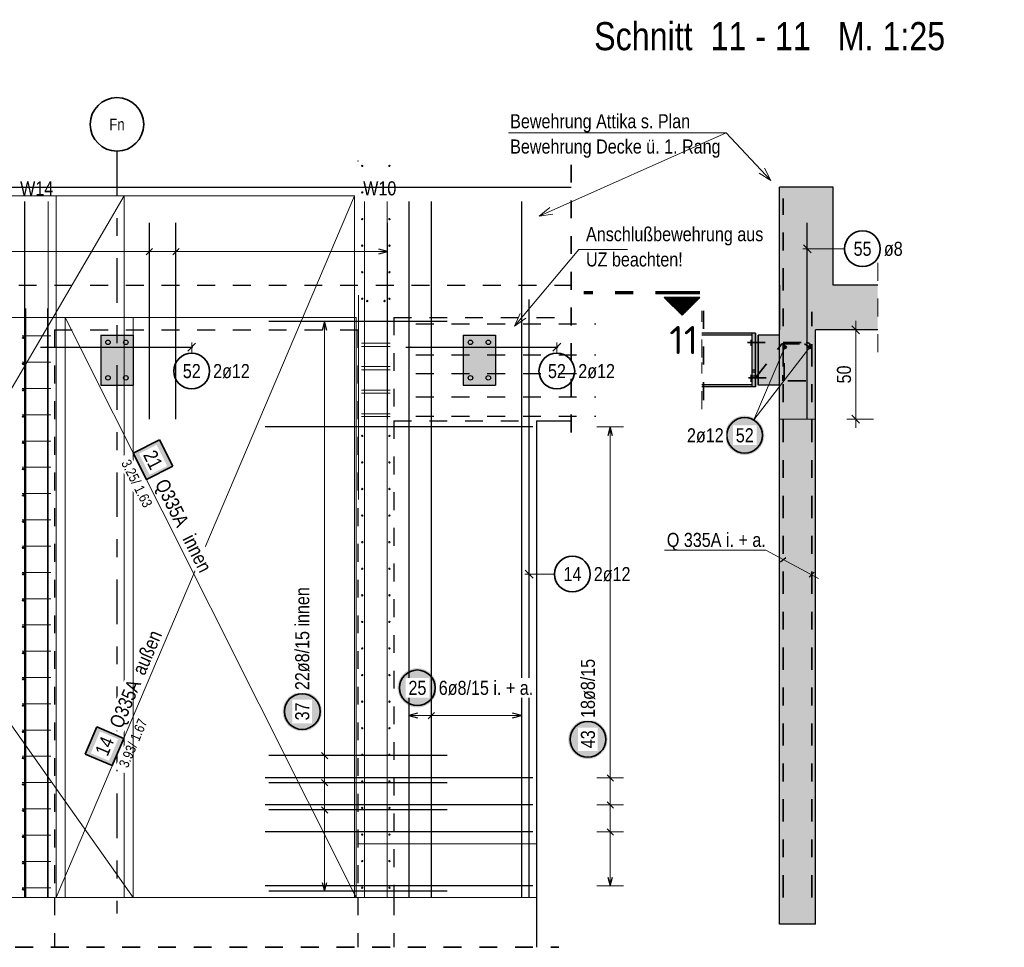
# Model space of a CAD drawing. Header units: millimetres. Extents: x -16 to 44.7, y 0 to 21.2.
# Tile 40 of 49: x 33.7 to 39.2, y 4.2 to 9.4. Entities that reach past the tile are written whole.
import ezdxf
from ezdxf.enums import TextEntityAlignment as Align

# ---------------------------------------------------------------- set-up
doc = ezdxf.new("R2010")
doc.units = ezdxf.units.MM
for name, pattern in [('DASHDOT', [1, 0.5, -0.25, 0, -0.25]), ('DASHDOTX2', [2, 1, -0.5, 0, -0.5]), ('HIDDEN', [0.375, 0.25, -0.125])]:
    doc.linetypes.add(name, pattern=pattern)
doc.layers.add('Achsen', color=7, linetype='Continuous', lineweight=20)
doc.layers.add('nplo Bewehrung', color=7, linetype='Continuous', lineweight=20)
doc.styles.add('Arial Narrow', font='ARIALN.TTF')
doc.styles.add('isocp', font='isocp', dxfattribs={"width": 1.1})
doc.linetypes.add('STRAKON_Linetype_13', pattern='A,15,[130,ltypeshp.shx,S=1.875,R=-30,X=0,Y=0],-1.875,[130,ltypeshp.shx,S=1.875,R=-30,X=0,Y=0]', length=16.875)
doc.dimstyles.new('Arch_Strakon_dimstyle', dxfattribs={"dimtxt": 7.875, "dimasz": 1, "dimexe": 1.25, "dimexo": 0.0625, "dimgap": 1, "dimtad": 0, "dimdec": 5, "dimzin": 12, "dimdsep": 46, "dimtxsty": 'Arial Narrow', "dimblk": 'Arrowhead_Tick', "dimsah": 1, "dimcen": 0, "dimse1": 1, "dimse2": 1, "dimclrd": 6, "dimclrt": 2, "dimazin": 0, "dimtfac": 1, "dimtdec": 4, "dimtmove": 0, "dimatfit": 3, "dimldrblk": 'NONE', "dimfxl": 1, "dimtvp": 1, "dimtolj": 1, "dimtzin": 0, "dimlwd": 13, "dimarcsym": 2})

# ---------------------------------------------------------------- blocks, each defined once
blk = doc.blocks.new('Arrowhead_Tick')
at = {"color": 0, "linetype": 'Continuous', "lineweight": -2}
for p, q in [((0, 10), (0, -5)), ((-1, 0), (0, 0)), ((5, 0), (0, 0))]:
    blk.add_line(p, q, dxfattribs=at)
at = {"color": 2, "linetype": 'Continuous', "lineweight": 35}
blk.add_line((2.21, 2.21), (-2.21, -2.21), dxfattribs=at)
blk = doc.blocks.new('*D13')
at = {"color": 6, "linetype": 'Continuous', "lineweight": 13}
blk.add_line((38.3796, 7.1351), (38.3796, 7.6151), dxfattribs=at)
at = {"layer": 'Defpoints', "color": 0}
for p in [(38.1537, 7.6251), (38.3796, 7.6251), (38.1537, 7.1251)]:
    blk.add_point(p, dxfattribs=at)
at = {"color": 6, "lineweight": 13, "xscale": 0.01, "yscale": 0.01, "zscale": 0.01}
for p, rotation in [((38.3796, 7.6251), 90), ((38.3796, 7.1251), 270)]:
    blk.add_blockref('Arrowhead_Tick', p, dxfattribs=dict(at, rotation=rotation))
at = {"color": 2, "lineweight": 35, "insert": (38.3144, 7.3751), "char_height": 0.07875, "attachment_point": 5, "rotation": 90, "style": 'Arial Narrow'}
blk.add_mtext('\\A1;50', dxfattribs=at)
blk = doc.blocks.new('_None')

msp = doc.modelspace()

# ---------------------------------------------------------------- hatches: boundary and pattern name
at = {"lineweight": 13, "true_color": 0xd7ffd7}
for points in [[(37.953676, 7.875104), (38.253676, 7.875104), (38.253676, 8.425104), (37.953676, 8.425104)], [(38.503094, 7.625104), (38.503094, 7.875104), (37.953676, 7.875104), (37.953676, 7.625104)], [(37.953676, 4.44511), (38.153676, 4.44511), (38.153676, 7.625104), (37.953676, 7.625104)], [(37.953676, 4.29511), (38.153676, 4.29511), (38.153676, 4.44511), (37.953676, 4.44511)]]:
    msp.add_hatch(color=254, dxfattribs=at).paths.add_polyline_path(points)
at = {"lineweight": 50}
h = msp.add_hatch(dxfattribs=at)
h.set_pattern_fill('Mau', color=4, scale=0.01, angle=270, style=0, pattern_type=2)
h.set_pattern_definition([(270, (0, 0), (0.01, -2e-18), [])])
h.paths.add_polyline_path([(37.307541, 7.807246), (37.407541, 7.707246), (37.507541, 7.807246)])
at = {"lineweight": 13, "true_color": 0xe0ddbe}
for points in [[(34.151822, 7.315104), (34.331822, 7.315104), (34.331822, 7.595104), (34.151822, 7.595104)], [(36.181822, 7.315104), (36.361822, 7.315104), (36.361822, 7.595104), (36.181822, 7.595104)], [(37.833676, 7.315104), (37.953676, 7.315104), (37.953676, 7.595104), (37.833676, 7.595104)]]:
    msp.add_hatch(color=254, dxfattribs=at).paths.add_polyline_path(points)
at = {"lineweight": 13, "true_color": 0x4682b4}
for points in [[(37.517958, 7.595403), (37.798976, 7.595403), (37.798976, 7.606103), (37.517958, 7.606103)], [(37.818976, 7.306103), (37.818976, 7.606103), (37.798976, 7.606103), (37.798976, 7.306103)], [(37.517958, 7.306103), (37.798976, 7.306103), (37.798976, 7.316803), (37.517958, 7.316803)]]:
    msp.add_hatch(color=145, dxfattribs=at).paths.add_polyline_path(points)
at = {"lineweight": 50, "true_color": 0xffffff}
msp.add_hatch(color=7, dxfattribs=at).paths.add_polyline_path([(37.867684, 7.0341), (37.867617, 7.037939), (37.867416, 7.041773), (37.867081, 7.045598), (37.866613, 7.049409), (37.866013, 7.053201), (37.86528, 7.05697), (37.864416, 7.060712), (37.863422, 7.06442), (37.8623, 7.068092), (37.86105, 7.071722), (37.859674, 7.075307), (37.858174, 7.078841), (37.856551, 7.082321), (37.854808, 7.085742), (37.852947, 7.0891), (37.850969, 7.092391), (37.848878, 7.095611), (37.846676, 7.098756), (37.844365, 7.101823), (37.841949, 7.104807), (37.83943, 7.107704), (37.836811, 7.110513), (37.834096, 7.113227), (37.831288, 7.115846), (37.82839, 7.118365), (37.825406, 7.120781), (37.82234, 7.123092), (37.819195, 7.125294), (37.815975, 7.127385), (37.812684, 7.129363), (37.809326, 7.131224), (37.805905, 7.132967), (37.802425, 7.13459), (37.79889, 7.13609), (37.795306, 7.137466), (37.791676, 7.138716), (37.788004, 7.139839), (37.784295, 7.140833), (37.780554, 7.141696), (37.776785, 7.142429), (37.772993, 7.14303), (37.769182, 7.143498), (37.765357, 7.143832), (37.761523, 7.144033), (37.757684, 7.1441), (37.753845, 7.144033), (37.75001, 7.143832), (37.746186, 7.143498), (37.742375, 7.14303), (37.738582, 7.142429), (37.734813, 7.141696), (37.731072, 7.140833), (37.727364, 7.139839), (37.723692, 7.138716), (37.720061, 7.137466), (37.716477, 7.13609), (37.712943, 7.13459), (37.709463, 7.132967), (37.706042, 7.131224), (37.702684, 7.129363), (37.699393, 7.127385), (37.696172, 7.125294), (37.693027, 7.123092), (37.689961, 7.120781), (37.686977, 7.118365), (37.684079, 7.115846), (37.681271, 7.113227), (37.678556, 7.110513), (37.675938, 7.107704), (37.673419, 7.104807), (37.671003, 7.101823), (37.668692, 7.098756), (37.66649, 7.095611), (37.664398, 7.092391), (37.662421, 7.0891), (37.660559, 7.085742), (37.658816, 7.082321), (37.657194, 7.078841), (37.655693, 7.075307), (37.654318, 7.071722), (37.653067, 7.068092), (37.651945, 7.06442), (37.650951, 7.060712), (37.650087, 7.05697), (37.649355, 7.053201), (37.648754, 7.049409), (37.648286, 7.045598), (37.647952, 7.041773), (37.647751, 7.037939), (37.647684, 7.0341), (37.647751, 7.030261), (37.647952, 7.026427), (37.648286, 7.022602), (37.648754, 7.018791), (37.649355, 7.014999), (37.650087, 7.01123), (37.650951, 7.007489), (37.651945, 7.00378), (37.653067, 7.000108), (37.654318, 6.996478), (37.655693, 6.992893), (37.657194, 6.989359), (37.658816, 6.985879), (37.660559, 6.982458), (37.662421, 6.9791), (37.664398, 6.975809), (37.66649, 6.972589), (37.668692, 6.969444), (37.671003, 6.966377), (37.673419, 6.963393), (37.675938, 6.960496), (37.678556, 6.957688), (37.681271, 6.954973), (37.684079, 6.952354), (37.686977, 6.949835), (37.689961, 6.947419), (37.693027, 6.945108), (37.696172, 6.942906), (37.699393, 6.940815), (37.702684, 6.938837), (37.706042, 6.936976), (37.709463, 6.935233), (37.712943, 6.93361), (37.716477, 6.93211), (37.720061, 6.930734), (37.723692, 6.929484), (37.727364, 6.928361), (37.731072, 6.927368), (37.734813, 6.926504), (37.738582, 6.925771), (37.742375, 6.925171), (37.746186, 6.924703), (37.75001, 6.924368), (37.753845, 6.924167), (37.757684, 6.9241), (37.761523, 6.924167), (37.765357, 6.924368), (37.769182, 6.924703), (37.772993, 6.925171), (37.776785, 6.925771), (37.780554, 6.926504), (37.784295, 6.927368), (37.788004, 6.928361), (37.791676, 6.929484), (37.795306, 6.930734), (37.79889, 6.93211), (37.802425, 6.93361), (37.805905, 6.935233), (37.809326, 6.936976), (37.812684, 6.938837), (37.815975, 6.940815), (37.819195, 6.942906), (37.82234, 6.945108), (37.825406, 6.947419), (37.82839, 6.949835), (37.831288, 6.952354), (37.834096, 6.954973), (37.836811, 6.957688), (37.83943, 6.960496), (37.841949, 6.963393), (37.844365, 6.966377), (37.846676, 6.969444), (37.848878, 6.972589), (37.850969, 6.975809), (37.852947, 6.9791), (37.854808, 6.982458), (37.856551, 6.985879), (37.858174, 6.989359), (37.859674, 6.992893), (37.86105, 6.996478), (37.8623, 7.000108), (37.863422, 7.00378), (37.864416, 7.007489), (37.86528, 7.01123), (37.866013, 7.014999), (37.866613, 7.018791), (37.867081, 7.022602), (37.867416, 7.026427)])
at = {"lineweight": 35, "true_color": 0xffffff}
for points in [[(34.554808, 6.860892), (34.480836, 7.008381), (34.333347, 6.934409), (34.407319, 6.78692)], [(34.128362, 5.400106), (34.063831, 5.248249), (34.215689, 5.183718), (34.28022, 5.335575)]]:
    msp.add_hatch(color=7, dxfattribs=at).paths.add_polyline_path(points)
at = {"lineweight": 25, "true_color": 0xffffff}
for points in [[(35.3896, 5.48632), (35.389532, 5.490159), (35.389332, 5.493993), (35.388997, 5.497818), (35.388529, 5.501629), (35.387928, 5.505422), (35.387196, 5.509191), (35.386332, 5.512932), (35.385338, 5.51664), (35.384216, 5.520312), (35.382966, 5.523942), (35.38159, 5.527527), (35.38009, 5.531061), (35.378467, 5.534541), (35.376724, 5.537962), (35.374862, 5.54132), (35.372885, 5.544611), (35.370794, 5.547831), (35.368591, 5.550977), (35.366281, 5.554043), (35.363864, 5.557027), (35.361345, 5.559925), (35.358727, 5.562733), (35.356012, 5.565448), (35.353204, 5.568066), (35.350306, 5.570585), (35.347322, 5.573001), (35.344256, 5.575312), (35.341111, 5.577514), (35.337891, 5.579606), (35.3346, 5.581583), (35.331241, 5.583444), (35.32782, 5.585188), (35.324341, 5.58681), (35.320806, 5.58831), (35.317222, 5.589686), (35.313591, 5.590936), (35.30992, 5.592059), (35.306211, 5.593053), (35.30247, 5.593916), (35.298701, 5.594649), (35.294909, 5.59525), (35.291098, 5.595718), (35.287273, 5.596052), (35.283438, 5.596253), (35.2796, 5.59632), (35.275761, 5.596253), (35.271926, 5.596052), (35.268101, 5.595718), (35.26429, 5.59525), (35.260498, 5.594649), (35.256729, 5.593916), (35.252988, 5.593053), (35.249279, 5.592059), (35.245608, 5.590936), (35.241977, 5.589686), (35.238393, 5.58831), (35.234858, 5.58681), (35.231379, 5.585188), (35.227958, 5.583444), (35.2246, 5.581583), (35.221308, 5.579606), (35.218088, 5.577514), (35.214943, 5.575312), (35.211877, 5.573001), (35.208893, 5.570585), (35.205995, 5.568066), (35.203187, 5.565448), (35.200472, 5.562733), (35.197854, 5.559925), (35.195335, 5.557027), (35.192918, 5.554043), (35.190608, 5.550977), (35.188405, 5.547831), (35.186314, 5.544611), (35.184337, 5.54132), (35.182475, 5.537962), (35.180732, 5.534541), (35.179109, 5.531061), (35.177609, 5.527527), (35.176233, 5.523942), (35.174983, 5.520312), (35.173861, 5.51664), (35.172867, 5.512932), (35.172003, 5.509191), (35.171271, 5.505422), (35.17067, 5.501629), (35.170202, 5.497818), (35.169867, 5.493993), (35.169667, 5.490159), (35.1696, 5.48632), (35.169667, 5.482481), (35.169867, 5.478647), (35.170202, 5.474822), (35.17067, 5.471011), (35.171271, 5.467219), (35.172003, 5.46345), (35.172867, 5.459709), (35.173861, 5.456), (35.174983, 5.452328), (35.176233, 5.448698), (35.177609, 5.445114), (35.179109, 5.441579), (35.180732, 5.438099), (35.182475, 5.434678), (35.184337, 5.43132), (35.186314, 5.428029), (35.188405, 5.424809), (35.190608, 5.421664), (35.192918, 5.418597), (35.195335, 5.415614), (35.197854, 5.412716), (35.200472, 5.409908), (35.203187, 5.407193), (35.205995, 5.404574), (35.208893, 5.402055), (35.211877, 5.399639), (35.214943, 5.397328), (35.218088, 5.395126), (35.221308, 5.393035), (35.2246, 5.391057), (35.227958, 5.389196), (35.231379, 5.387453), (35.234858, 5.38583), (35.238393, 5.38433), (35.241977, 5.382954), (35.245608, 5.381704), (35.249279, 5.380581), (35.252988, 5.379588), (35.256729, 5.378724), (35.260498, 5.377991), (35.26429, 5.377391), (35.268101, 5.376923), (35.271926, 5.376588), (35.275761, 5.376387), (35.2796, 5.37632), (35.283438, 5.376387), (35.287273, 5.376588), (35.291098, 5.376923), (35.294909, 5.377391), (35.298701, 5.377991), (35.30247, 5.378724), (35.306211, 5.379588), (35.30992, 5.380581), (35.313591, 5.381704), (35.317222, 5.382954), (35.320806, 5.38433), (35.324341, 5.38583), (35.32782, 5.387453), (35.331241, 5.389196), (35.3346, 5.391057), (35.337891, 5.393035), (35.341111, 5.395126), (35.344256, 5.397328), (35.347322, 5.399639), (35.350306, 5.402055), (35.353204, 5.404574), (35.356012, 5.407193), (35.358727, 5.409908), (35.361345, 5.412716), (35.363864, 5.415614), (35.366281, 5.418597), (35.368591, 5.421664), (35.370794, 5.424809), (35.372885, 5.428029), (35.374862, 5.43132), (35.376724, 5.434678), (35.378467, 5.438099), (35.38009, 5.441579), (35.38159, 5.445114), (35.382966, 5.448698), (35.384216, 5.452328), (35.385338, 5.456), (35.386332, 5.459709), (35.387196, 5.46345), (35.387928, 5.467219), (35.388529, 5.471011), (35.388997, 5.474822), (35.389332, 5.478647)], [(36.9896, 5.33032), (36.989532, 5.334159), (36.989332, 5.337994), (36.988997, 5.341818), (36.988529, 5.345629), (36.987928, 5.349422), (36.987196, 5.353191), (36.986332, 5.356932), (36.985338, 5.36064), (36.984216, 5.364312), (36.982966, 5.367943), (36.98159, 5.371527), (36.98009, 5.375061), (36.978467, 5.378541), (36.976724, 5.381962), (36.974862, 5.38532), (36.972885, 5.388611), (36.970794, 5.391832), (36.968591, 5.394977), (36.966281, 5.398043), (36.963864, 5.401027), (36.961345, 5.403925), (36.958727, 5.406733), (36.956012, 5.409448), (36.953204, 5.412066), (36.950306, 5.414585), (36.947322, 5.417002), (36.944256, 5.419312), (36.941111, 5.421514), (36.937891, 5.423606), (36.9346, 5.425583), (36.931241, 5.427445), (36.92782, 5.429188), (36.924341, 5.43081), (36.920806, 5.432311), (36.917222, 5.433687), (36.913591, 5.434937), (36.90992, 5.436059), (36.906211, 5.437053), (36.90247, 5.437917), (36.898701, 5.438649), (36.894909, 5.43925), (36.891098, 5.439718), (36.887273, 5.440052), (36.883438, 5.440253), (36.8796, 5.44032), (36.875761, 5.440253), (36.871926, 5.440052), (36.868101, 5.439718), (36.86429, 5.43925), (36.860498, 5.438649), (36.856729, 5.437917), (36.852988, 5.437053), (36.849279, 5.436059), (36.845608, 5.434937), (36.841977, 5.433687), (36.838393, 5.432311), (36.834858, 5.43081), (36.831379, 5.429188), (36.827958, 5.427445), (36.8246, 5.425583), (36.821308, 5.423606), (36.818088, 5.421514), (36.814943, 5.419312), (36.811877, 5.417002), (36.808893, 5.414585), (36.805995, 5.412066), (36.803187, 5.409448), (36.800472, 5.406733), (36.797854, 5.403925), (36.795335, 5.401027), (36.792918, 5.398043), (36.790608, 5.394977), (36.788405, 5.391832), (36.786314, 5.388611), (36.784337, 5.38532), (36.782475, 5.381962), (36.780732, 5.378541), (36.779109, 5.375061), (36.777609, 5.371527), (36.776233, 5.367943), (36.774983, 5.364312), (36.773861, 5.36064), (36.772867, 5.356932), (36.772003, 5.353191), (36.771271, 5.349422), (36.77067, 5.345629), (36.770202, 5.341818), (36.769867, 5.337994), (36.769667, 5.334159), (36.7696, 5.33032), (36.769667, 5.326481), (36.769867, 5.322647), (36.770202, 5.318822), (36.77067, 5.315011), (36.771271, 5.311219), (36.772003, 5.30745), (36.772867, 5.303709), (36.773861, 5.3), (36.774983, 5.296328), (36.776233, 5.292698), (36.777609, 5.289114), (36.779109, 5.285579), (36.780732, 5.2821), (36.782475, 5.278678), (36.784337, 5.27532), (36.786314, 5.272029), (36.788405, 5.268809), (36.790608, 5.265664), (36.792918, 5.262598), (36.795335, 5.259614), (36.797854, 5.256716), (36.800472, 5.253908), (36.803187, 5.251193), (36.805995, 5.248574), (36.808893, 5.246055), (36.811877, 5.243639), (36.814943, 5.241328), (36.818088, 5.239126), (36.821308, 5.237035), (36.8246, 5.235058), (36.827958, 5.233196), (36.831379, 5.231453), (36.834858, 5.22983), (36.838393, 5.22833), (36.841977, 5.226954), (36.845608, 5.225704), (36.849279, 5.224582), (36.852988, 5.223588), (36.856729, 5.222724), (36.860498, 5.221992), (36.86429, 5.221391), (36.868101, 5.220923), (36.871926, 5.220588), (36.875761, 5.220387), (36.8796, 5.22032), (36.883438, 5.220387), (36.887273, 5.220588), (36.891098, 5.220923), (36.894909, 5.221391), (36.898701, 5.221992), (36.90247, 5.222724), (36.906211, 5.223588), (36.90992, 5.224582), (36.913591, 5.225704), (36.917222, 5.226954), (36.920806, 5.22833), (36.924341, 5.22983), (36.92782, 5.231453), (36.931241, 5.233196), (36.9346, 5.235058), (36.937891, 5.237035), (36.941111, 5.239126), (36.944256, 5.241328), (36.947322, 5.243639), (36.950306, 5.246055), (36.953204, 5.248574), (36.956012, 5.251193), (36.958727, 5.253908), (36.961345, 5.256716), (36.963864, 5.259614), (36.966281, 5.262598), (36.968591, 5.265664), (36.970794, 5.268809), (36.972885, 5.272029), (36.974862, 5.27532), (36.976724, 5.278678), (36.978467, 5.2821), (36.98009, 5.285579), (36.98159, 5.289114), (36.982966, 5.292698), (36.984216, 5.296328), (36.985338, 5.3), (36.986332, 5.303709), (36.987196, 5.30745), (36.987928, 5.311219), (36.988529, 5.315011), (36.988997, 5.318822), (36.989332, 5.322647)]]:
    msp.add_hatch(color=7, dxfattribs=at).paths.add_polyline_path(points)
at = {"layer": 'Achsen', "lineweight": 25, "true_color": 0xffffff}
msp.add_hatch(color=7, dxfattribs=at).paths.add_polyline_path([(36.034263, 5.619207), (36.034196, 5.623046), (36.033995, 5.62688), (36.03366, 5.630705), (36.033192, 5.634516), (36.032592, 5.638308), (36.031859, 5.642077), (36.030995, 5.645818), (36.030002, 5.649527), (36.028879, 5.653199), (36.027629, 5.656829), (36.026253, 5.660413), (36.024753, 5.663948), (36.02313, 5.667427), (36.021387, 5.670849), (36.019526, 5.674207), (36.017548, 5.677498), (36.015457, 5.680718), (36.013255, 5.683863), (36.010944, 5.686929), (36.008528, 5.689913), (36.006009, 5.692811), (36.00339, 5.695619), (36.000675, 5.698334), (35.997867, 5.700953), (35.99497, 5.703472), (35.991986, 5.705888), (35.988919, 5.708199), (35.985774, 5.710401), (35.982554, 5.712492), (35.979263, 5.714469), (35.975905, 5.716331), (35.972484, 5.718074), (35.969004, 5.719697), (35.96547, 5.721197), (35.961885, 5.722573), (35.958255, 5.723823), (35.954583, 5.724945), (35.950874, 5.725939), (35.947133, 5.726803), (35.943364, 5.727536), (35.939572, 5.728136), (35.935761, 5.728604), (35.931936, 5.728939), (35.928102, 5.72914), (35.924263, 5.729207), (35.920424, 5.72914), (35.91659, 5.728939), (35.912765, 5.728604), (35.908954, 5.728136), (35.905162, 5.727536), (35.901393, 5.726803), (35.897652, 5.725939), (35.893943, 5.724945), (35.890271, 5.723823), (35.886641, 5.722573), (35.883056, 5.721197), (35.879522, 5.719697), (35.876042, 5.718074), (35.872621, 5.716331), (35.869263, 5.714469), (35.865972, 5.712492), (35.862752, 5.710401), (35.859607, 5.708199), (35.85654, 5.705888), (35.853556, 5.703472), (35.850659, 5.700953), (35.847851, 5.698334), (35.845136, 5.695619), (35.842517, 5.692811), (35.839998, 5.689913), (35.837582, 5.686929), (35.835271, 5.683863), (35.833069, 5.680718), (35.830978, 5.677498), (35.829, 5.674207), (35.827139, 5.670849), (35.825396, 5.667427), (35.823773, 5.663948), (35.822273, 5.660413), (35.820897, 5.656829), (35.819647, 5.653199), (35.818524, 5.649527), (35.81753, 5.645818), (35.816667, 5.642077), (35.815934, 5.638308), (35.815333, 5.634516), (35.814866, 5.630705), (35.814531, 5.62688), (35.81433, 5.623046), (35.814263, 5.619207), (35.81433, 5.615368), (35.814531, 5.611533), (35.814866, 5.607709), (35.815333, 5.603898), (35.815934, 5.600105), (35.816667, 5.596336), (35.81753, 5.592595), (35.818524, 5.588887), (35.819647, 5.585215), (35.820897, 5.581584), (35.822273, 5.578), (35.823773, 5.574466), (35.825396, 5.570986), (35.827139, 5.567565), (35.829, 5.564207), (35.830978, 5.560916), (35.833069, 5.557695), (35.835271, 5.55455), (35.837582, 5.551484), (35.839998, 5.5485), (35.842517, 5.545602), (35.845136, 5.542794), (35.847851, 5.540079), (35.850659, 5.537461), (35.853556, 5.534942), (35.85654, 5.532525), (35.859607, 5.530215), (35.862752, 5.528013), (35.865972, 5.525921), (35.869263, 5.523944), (35.872621, 5.522082), (35.876042, 5.520339), (35.879522, 5.518717), (35.883056, 5.517216), (35.886641, 5.51584), (35.890271, 5.51459), (35.893943, 5.513468), (35.897652, 5.512474), (35.901393, 5.51161), (35.905162, 5.510878), (35.908954, 5.510277), (35.912765, 5.509809), (35.91659, 5.509475), (35.920424, 5.509274), (35.924263, 5.509207), (35.928102, 5.509274), (35.931936, 5.509475), (35.935761, 5.509809), (35.939572, 5.510277), (35.943364, 5.510878), (35.947133, 5.51161), (35.950874, 5.512474), (35.954583, 5.513468), (35.958255, 5.51459), (35.961885, 5.51584), (35.96547, 5.517216), (35.969004, 5.518717), (35.972484, 5.520339), (35.975905, 5.522082), (35.979263, 5.523944), (35.982554, 5.525921), (35.985774, 5.528013), (35.988919, 5.530215), (35.991986, 5.532525), (35.99497, 5.534942), (35.997867, 5.537461), (36.000675, 5.540079), (36.00339, 5.542794), (36.006009, 5.545602), (36.008528, 5.5485), (36.010944, 5.551484), (36.013255, 5.55455), (36.015457, 5.557695), (36.017548, 5.560916), (36.019526, 5.564207), (36.021387, 5.567565), (36.02313, 5.570986), (36.024753, 5.574466), (36.026253, 5.578), (36.027629, 5.581584), (36.028879, 5.585215), (36.030002, 5.588887), (36.030995, 5.592595), (36.031859, 5.596336), (36.032592, 5.600105), (36.033192, 5.603898), (36.03366, 5.607709), (36.033995, 5.611533)])

# ---------------------------------------------------------------- linework, layer by layer
at = {"color": 5, "linetype": 'Continuous', "lineweight": 18}
for p, q in [((36.434065, 8.72912), (37.654016, 8.72912)), ((37.654016, 8.72912), (36.606429, 8.261764)), ((37.654016, 8.72912), (37.905182, 8.462576)), ((37.905182, 8.462576), (37.839121, 8.503378)), ((37.868373, 8.530942), (37.905182, 8.462576)), ((36.606429, 8.261764), (36.666735, 8.310673)), ((36.68311, 8.273968), (36.606429, 8.261764)), ((34.423943, 8.139004), (34.423943, 7.989004)), ((34.572154, 8.139004), (34.572154, 7.989004)), ((35.757842, 7.989004), (35.757842, 8.139004)), ((30.125822, 8.064004), (35.757842, 8.064004)), ((36.828732, 8.075625), (36.467979, 7.64558)), ((37.100666, 8.075625), (36.828732, 8.075625)), ((38.317557, 8.07951), (38.083676, 8.07951)), ((35.4796, 7.671102), (35.3296, 7.671102)), ((35.4046, 4.47911), (35.4046, 7.671102)), ((36.467979, 7.64558), (36.500784, 7.715955)), ((36.531577, 7.690124), (36.467979, 7.64558)), ((38.121826, 7.528278), (37.808392, 7.12029)), ((37.983464, 7.528278), (37.808392, 7.12029)), ((37.0796, 7.081102), (36.9296, 7.081102)), ((37.0046, 4.50911), (37.0046, 7.081102)), ((37.876559, 6.390821), (37.307806, 6.390821)), ((37.876559, 6.390821), (38.170902, 6.232542)), ((36.692658, 6.256484), (36.525846, 6.256484)), ((35.3296, 5.239108), (35.4796, 5.239108)), ((35.3296, 5.087109), (35.4796, 5.087109)), ((36.9296, 5.114285), (37.0796, 5.114285)), ((35.3296, 4.935109), (35.4796, 4.935109)), ((36.9296, 4.962991), (37.0796, 4.962991)), ((36.9296, 4.811697), (37.0796, 4.811697)), ((35.3296, 4.47911), (35.4796, 4.47911)), ((36.9296, 4.50911), (37.0796, 4.50911))]:
    msp.add_line(p, q, dxfattribs=at)
at = {"color": 3, "linetype": 'DASHDOTX2', "lineweight": 25, "ltscale": 0.25}
msp.add_line((34.241819, 8.626384), (34.241819, 4.355145), dxfattribs=at)
at = {"color": 2, "linetype": 'HIDDEN', "lineweight": 35, "ltscale": 0.25}
for p, q in [((36.785171, 8.550104), (36.785171, 6.990104)), ((37.527603, 7.731104), (37.527603, 7.181104)), ((32.871822, 4.16511), (36.716846, 4.16511))]:
    msp.add_line(p, q, dxfattribs=at)
at = {"color": 3, "linetype": 'Continuous', "lineweight": 25}
for p, q in [((30.091822, 8.425104), (36.785171, 8.425104)), ((37.953676, 7.875104), (37.953676, 8.425104)), ((38.253676, 8.425104), (37.953676, 8.425104)), ((38.253676, 7.875104), (38.253676, 8.425104)), ((34.423943, 7.125104), (34.423943, 8.225104)), ((34.572154, 7.125104), (34.572154, 8.225104)), ((35.757842, 7.125104), (35.757842, 8.225104)), ((38.108676, 7.125104), (38.108676, 8.225104)), ((34.44162, 8.081681), (34.406265, 8.046326)), ((34.589831, 8.081681), (34.554476, 8.046326)), ((35.757842, 8.064004), (35.707842, 8.077401)), ((35.707842, 8.050606), (35.757842, 8.064004)), ((38.086579, 8.101607), (38.130773, 8.057413)), ((37.953676, 7.875104), (37.953676, 7.625104)), ((37.953676, 7.625104), (37.953676, 7.875104)), ((38.503094, 7.875104), (38.253676, 7.875104)), ((36.550846, 4.44511), (36.550846, 7.79511)), ((36.091846, 7.671102), (35.091846, 7.671102)), ((35.4046, 7.671102), (35.391202, 7.621102)), ((35.417997, 7.621102), (35.4046, 7.671102)), ((37.953676, 7.625104), (37.953617, 7.625104)), ((37.953676, 4.44511), (37.953676, 7.625104)), ((38.153676, 4.44511), (38.153676, 7.625104)), ((38.503094, 7.625104), (38.153676, 7.625104)), ((34.151822, 7.595104), (34.331822, 7.595104)), ((34.151822, 7.595104), (34.151822, 7.315104)), ((34.331822, 7.595104), (34.331822, 7.315104)), ((36.181822, 7.595104), (36.361822, 7.595104)), ((36.181822, 7.595104), (36.181822, 7.315104)), ((36.361822, 7.595104), (36.361822, 7.315104)), ((37.798976, 7.606103), (37.517958, 7.606103)), ((37.798976, 7.595403), (37.517958, 7.595403)), ((37.798673, 7.606104), (37.527603, 7.606104)), ((37.798673, 7.595404), (37.527603, 7.595404)), ((37.818673, 7.606104), (37.798673, 7.606104)), ((37.798673, 7.606104), (37.798673, 7.306104)), ((37.818976, 7.606103), (37.798976, 7.606103)), ((37.798976, 7.316803), (37.798976, 7.595403)), ((37.818673, 7.606104), (37.818673, 7.306104)), ((37.818976, 7.306103), (37.818976, 7.606103)), ((37.953676, 7.595104), (37.833676, 7.595104)), ((37.833676, 7.595104), (37.833676, 7.315104)), ((37.833676, 7.315104), (37.833676, 7.595104)), ((37.953676, 7.595104), (37.833676, 7.595104)), ((34.151822, 7.315104), (34.331822, 7.315104)), ((36.181822, 7.315104), (36.361822, 7.315104)), ((37.798976, 7.316803), (37.517958, 7.316803)), ((37.798976, 7.306103), (37.517958, 7.306103)), ((37.798673, 7.316804), (37.527603, 7.316804)), ((37.798673, 7.306104), (37.527603, 7.306104)), ((37.818673, 7.306104), (37.798673, 7.306104)), ((37.818976, 7.306103), (37.798976, 7.306103)), ((37.953676, 7.315104), (37.833676, 7.315104)), ((37.953676, 7.315104), (37.833676, 7.315104)), ((36.591846, 7.115104), (36.785171, 7.115104)), ((36.571846, 7.081102), (35.071846, 7.081102)), ((37.0046, 7.081102), (36.991202, 7.031102)), ((37.017997, 7.031102), (37.0046, 7.081102)), ((37.957696, 6.32536), (37.988281, 6.350043)), ((36.528749, 6.278581), (36.572943, 6.234387)), ((38.119744, 6.240043), (38.14711, 6.267409)), ((36.091846, 5.239108), (35.091846, 5.239108)), ((35.386922, 5.256786), (35.422277, 5.221431)), ((36.986922, 5.131962), (37.022277, 5.096607)), ((36.571846, 5.114285), (35.071846, 5.114285)), ((36.091846, 5.087109), (35.091846, 5.087109)), ((35.386922, 5.104786), (35.422277, 5.069431)), ((36.986922, 4.980669), (37.022277, 4.945313)), ((36.571846, 4.962991), (35.071846, 4.962991)), ((36.091846, 4.935109), (35.091846, 4.935109)), ((35.386922, 4.952787), (35.422277, 4.917431)), ((36.571846, 4.811697), (35.071846, 4.811697)), ((36.986922, 4.829375), (37.022277, 4.79402)), ((35.391202, 4.52911), (35.4046, 4.47911)), ((35.4046, 4.47911), (35.417997, 4.52911)), ((36.991202, 4.55911), (37.0046, 4.50911)), ((37.0046, 4.50911), (37.017997, 4.55911)), ((36.571846, 4.50911), (35.071846, 4.50911)), ((36.091846, 4.47911), (35.091846, 4.47911)), ((36.591846, 4.44511), (36.591846, 4.16511)), ((37.953676, 4.29511), (37.953676, 4.44511)), ((38.153676, 4.29511), (38.153676, 4.44511)), ((38.153676, 4.29511), (37.953676, 4.29511))]:
    msp.add_line(p, q, dxfattribs=at)
at = {"color": 7, "linetype": 'Continuous', "lineweight": 18}
for p, q in [((34.281822, 8.375103), (31.981824, 8.375103)), ((31.981824, 4.44511), (34.281822, 8.375103)), ((35.571847, 8.3751), (33.901822, 8.3751)), ((33.901822, 8.3751), (33.901822, 4.44511)), ((35.571847, 8.3751), (33.901822, 4.44511)), ((34.281822, 4.44511), (34.281822, 8.375103)), ((35.571847, 4.44511), (35.571847, 8.3751)), ((34.33182, 7.695104), (32.031822, 7.695104)), ((35.581845, 7.695103), (33.951823, 7.695103)), ((33.951823, 7.695103), (33.951823, 4.44511)), ((35.581845, 4.44511), (35.581845, 7.695103)), ((31.981824, 4.44511), (34.281822, 4.44511)), ((32.031822, 4.445112), (34.33182, 4.445112)), ((33.901822, 4.44511), (35.571847, 4.44511)), ((33.901822, 4.44511), (33.901822, 4.44511)), ((33.951823, 4.44511), (35.581845, 4.44511)), ((35.581845, 4.44511), (35.581845, 4.44511))]:
    msp.add_line(p, q, dxfattribs=at)
at = {"color": 2, "linetype": 'DASHDOT', "lineweight": 35, "ltscale": 0.25}
for p, q in [((37.973676, 4.44511), (37.973676, 8.360673)), ((38.133676, 4.44511), (38.133676, 7.725104))]:
    msp.add_line(p, q, dxfattribs=at)
at = {"color": 5, "linetype": 'HIDDEN', "lineweight": 18, "ltscale": 0.25}
for p, q in [((38.503094, 7.500104), (38.503094, 8.000104)), ((37.517958, 7.470403), (37.517958, 7.731103)), ((37.517958, 7.181103), (37.517958, 7.441803))]:
    msp.add_line(p, q, dxfattribs=at)
at = {"color": 3, "linetype": 'HIDDEN', "lineweight": 25, "ltscale": 0.25}
for p, q in [((30.091822, 7.875104), (36.785171, 7.875104)), ((35.791846, 7.695104), (36.591846, 7.695104)), ((35.791846, 7.695104), (35.791846, 7.115104)), ((36.591846, 7.695104), (36.785171, 7.695104)), ((33.891846, 7.625104), (35.591846, 7.625104)), ((33.891846, 7.625104), (33.891846, 4.44511)), ((35.591846, 7.625104), (35.591846, 4.44511)), ((37.798976, 7.595403), (37.798976, 7.606103)), ((37.818976, 7.399103), (37.798976, 7.399103)), ((37.818976, 7.387555), (37.798976, 7.387592)), ((37.818976, 7.365103), (37.798976, 7.365103)), ((37.798976, 7.306103), (37.798976, 7.316803)), ((35.791846, 7.115104), (35.791846, 4.44511)), ((35.791846, 7.115104), (36.591846, 7.115104)), ((33.891846, 4.44511), (33.891846, 4.16511)), ((35.591846, 4.44511), (35.591846, 4.16511)), ((35.791846, 4.44511), (35.791846, 4.16511))]:
    msp.add_line(p, q, dxfattribs=at)
at = {"color": 1, "linetype": 'DASHDOTX2', "lineweight": 70, "ltscale": 0.25}
msp.add_line((37.507541, 7.832246), (36.857541, 7.832246), dxfattribs=at)
at = {"color": 2, "linetype": 'Continuous', "lineweight": 35}
for p, q in [((37.507541, 7.807246), (37.307541, 7.807246)), ((37.407541, 7.707246), (37.307541, 7.807246)), ((37.507541, 7.807246), (37.407541, 7.707246)), ((34.480836, 7.008381), (34.333347, 6.934409)), ((34.554808, 6.860892), (34.480836, 7.008381)), ((34.333347, 6.934409), (34.407319, 6.78692)), ((34.407319, 6.78692), (34.554808, 6.860892)), ((34.128362, 5.400106), (34.063831, 5.248249)), ((34.28022, 5.335575), (34.128362, 5.400106)), ((34.215689, 5.183718), (34.28022, 5.335575)), ((34.063831, 5.248249), (34.215689, 5.183718))]:
    msp.add_line(p, q, dxfattribs=at)
at = {"color": 20, "linetype": 'HIDDEN', "lineweight": 25, "ltscale": 0.25}
for p, q in [((35.916364, 7.658343), (36.92425, 7.658343)), ((35.916364, 7.485861), (36.92425, 7.485861)), ((35.916364, 7.381018), (36.92425, 7.381018)), ((35.916364, 7.24912), (36.92425, 7.24912)), ((35.916364, 7.140895), (36.92425, 7.140895))]:
    msp.add_line(p, q, dxfattribs=at)
at = {"color": 9, "linetype": 'Continuous', "lineweight": 0}
for p, q in [((38.153676, 7.125104), (37.953676, 7.125104)), ((35.591846, 4.74511), (36.591846, 4.74511))]:
    msp.add_line(p, q, dxfattribs=at)
at = {"color": 6, "linetype": 'STRAKON_Linetype_13', "lineweight": 13, "ltscale": 0.01}
msp.add_line((29.841822, 4.44511), (36.591846, 4.44511), dxfattribs=at)
at = {"color": 2, "linetype": 'Continuous', "lineweight": 35}
for centre, radius in [((34.241819, 8.776384), 0.15), ((38.417557, 8.07951), 0.1), ((37.757684, 7.0341), 0.1), ((36.792658, 6.256484), 0.1), ((35.2796, 5.48632), 0.1), ((36.8796, 5.33032), 0.1)]:
    msp.add_circle(centre, radius, dxfattribs=at)
at = {"color": 9, "linetype": 'Continuous', "lineweight": 0}
for centre in [(35.591846, 8.570656), (33.844486, 7.528278), (34.664486, 7.528278), (35.889672, 7.528278), (36.709672, 7.528278)]:
    msp.add_circle(centre, 0.00111, dxfattribs=at)
at = {"color": 4, "linetype": 'Continuous', "lineweight": 50}
for centre, radius in [((37.983464, 7.528278), 0.006), ((37.983464, 7.528278), 0.006), ((37.983464, 7.528278), 0.0054), ((37.983464, 7.528278), 0.0042), ((37.983464, 7.528278), 0.003), ((37.983464, 7.528278), 0.0018), ((37.983464, 7.528278), 0.0006), ((38.121826, 7.528278), 0.006), ((38.121826, 7.528278), 0.006), ((38.121826, 7.528278), 0.0054), ((38.121826, 7.528278), 0.0042), ((38.121826, 7.528278), 0.003), ((38.121826, 7.528278), 0.0018), ((38.121826, 7.528278), 0.0006)]:
    msp.add_circle(centre, radius, dxfattribs=at)
at = {"layer": 'Achsen', "color": 3, "linetype": 'Continuous', "lineweight": 25}
for p, q in [((35.875846, 8.34511), (35.875846, 4.44511)), ((36.002246, 8.34511), (36.002246, 4.44511)), ((36.507846, 8.34511), (36.507846, 4.44511)), ((33.814486, 7.528278), (34.664486, 7.528278)), ((34.682549, 7.550376), (34.638355, 7.506181)), ((35.859672, 7.528278), (36.709672, 7.528278)), ((36.727735, 7.550376), (36.683541, 7.506181)), ((35.925846, 5.477401), (35.875846, 5.464004)), ((35.875846, 5.464004), (35.925846, 5.450606)), ((35.984569, 5.446326), (36.019924, 5.481681)), ((36.507846, 5.464004), (36.457846, 5.477401)), ((36.457846, 5.450606), (36.507846, 5.464004))]:
    msp.add_line(p, q, dxfattribs=at)
at = {"layer": 'Achsen', "color": 2, "linetype": 'Continuous', "lineweight": 35}
for p, q in [((37.795019, 7.568634), (37.795019, 7.536398)), ((37.795019, 7.372475), (37.795019, 7.334066)), ((37.971299, 7.371751), (37.971299, 7.339741))]:
    msp.add_line(p, q, dxfattribs=at)
at = {"layer": 'Achsen', "color": 5, "linetype": 'Continuous', "lineweight": 18}
for p, q in [((34.660452, 7.494104), (34.660452, 7.553278)), ((36.705638, 7.494104), (36.705638, 7.553278)), ((35.875846, 5.539004), (35.875846, 5.389004)), ((36.002246, 5.389004), (36.002246, 5.539004)), ((36.507846, 5.389004), (36.507846, 5.539004)), ((36.507846, 5.464004), (35.875846, 5.464004))]:
    msp.add_line(p, q, dxfattribs=at)
at = {"layer": 'Achsen', "color": 2, "linetype": 'HIDDEN', "lineweight": 35, "ltscale": 0.25}
for p, q in [((37.773469, 7.555104), (38.102409, 7.555104)), ((37.818673, 7.356104), (37.9656, 7.546755)), ((37.9656, 7.546755), (38.093528, 7.546755)), ((37.979442, 7.338935), (37.979442, 7.546755)), ((38.093528, 7.546755), (38.120259, 7.527661)), ((37.778673, 7.356104), (37.971299, 7.356104)), ((38.099985, 7.338935), (37.979442, 7.338935))]:
    msp.add_line(p, q, dxfattribs=at)
at = {"layer": 'Achsen', "color": 3, "linetype": 'Continuous', "lineweight": 25}
for centre in [(34.191822, 7.555104), (34.291822, 7.555104), (36.221822, 7.555104), (36.321822, 7.555104), (34.191822, 7.356104), (34.291822, 7.356104), (36.221822, 7.356104), (36.321822, 7.356104)]:
    msp.add_circle(centre, 0.0125, dxfattribs=at)
at = {"layer": 'Achsen', "color": 2, "linetype": 'Continuous', "lineweight": 35}
for centre in [(34.660452, 7.394104), (36.705638, 7.394104), (35.924263, 5.619207)]:
    msp.add_circle(centre, 0.1, dxfattribs=at)
msp.add_arc((38.102409, 7.530104), 0.025, 0, 90, dxfattribs=at)
at = {"layer": 'nplo Bewehrung', "color": 9, "linetype": 'Continuous', "lineweight": 0}
for p, q in [((33.724453, 4.44511), (33.724453, 8.34511)), ((33.726846, 4.44511), (33.726846, 8.34511)), ((33.856846, 4.44511), (33.856846, 8.34511)), ((33.856846, 4.44511), (33.856846, 8.34511)), ((35.627846, 4.44511), (35.627846, 8.34511)), ((35.627846, 4.44511), (35.627846, 8.34511)), ((35.755846, 4.44511), (35.755846, 8.34511)), ((35.755846, 4.44511), (35.755846, 8.34511)), ((35.595558, 7.620104), (35.595558, 7.820104)), ((33.730846, 4.44511), (33.730846, 7.74511)), ((33.852846, 4.44511), (33.852846, 7.74511)), ((35.595558, 6.675104), (35.595558, 7.775104)), ((33.711846, 7.591108), (33.871846, 7.591108)), ((35.611846, 7.551104), (35.771846, 7.551104)), ((35.611846, 7.53111), (35.771846, 7.53111)), ((33.711846, 7.44387), (33.871846, 7.44387)), ((35.611846, 7.418773), (35.771846, 7.418773)), ((35.611846, 7.400442), (35.771846, 7.400442)), ((33.711846, 7.296632), (33.871846, 7.296632)), ((35.611846, 7.286441), (35.771846, 7.286441)), ((35.611846, 7.269773), (35.771846, 7.269773)), ((33.711846, 7.149394), (33.871846, 7.149394)), ((35.611846, 7.15411), (35.771846, 7.15411)), ((35.611846, 7.139105), (35.771846, 7.139105)), ((35.595558, 6.850111), (35.595558, 7.050111)), ((33.711846, 7.002156), (33.871846, 7.002156)), ((33.711846, 6.854918), (33.871846, 6.854918)), ((33.711846, 6.70768), (33.871846, 6.70768)), ((33.711846, 6.560442), (33.871846, 6.560442)), ((33.711846, 6.413204), (33.871846, 6.413204)), ((33.711846, 6.265966), (33.871846, 6.265966)), ((33.711846, 6.118728), (33.871846, 6.118728)), ((33.711846, 5.97149), (33.871846, 5.97149)), ((33.711846, 5.824252), (33.871846, 5.824252)), ((33.711846, 5.677014), (33.871846, 5.677014)), ((33.711846, 5.529776), (33.871846, 5.529776)), ((33.711846, 5.382538), (33.871846, 5.382538)), ((33.711846, 5.2353), (33.871846, 5.2353)), ((33.711846, 5.088062), (33.871846, 5.088062)), ((33.711846, 4.940824), (33.871846, 4.940824)), ((33.711846, 4.793586), (33.871846, 4.793586)), ((33.711846, 4.646348), (33.871846, 4.646348)), ((33.711846, 4.49911), (33.871846, 4.49911))]:
    msp.add_line(p, q, dxfattribs=at)
for centre in [(35.615846, 8.543817), (35.615846, 8.543817), (35.767846, 8.543818), (35.767846, 8.543818), (35.615846, 8.394876), (35.615846, 8.394876), (35.767846, 8.394876), (35.767846, 8.394876), (35.615846, 8.245935), (35.615846, 8.245935), (35.767846, 8.245935), (35.767846, 8.245935), (35.615846, 8.096994), (35.615846, 8.096994), (35.767846, 8.096994), (35.767846, 8.096994), (35.615846, 7.948053), (35.615846, 7.948053), (35.767846, 7.948053), (35.767846, 7.948053), (35.615846, 7.799112), (35.615846, 7.799112), (35.643617, 7.786579), (35.643617, 7.786579), (35.740934, 7.786579), (35.740934, 7.786579), (35.767846, 7.799112), (35.767846, 7.799112), (33.715846, 7.581108), (33.715846, 7.581108), (33.715846, 7.43387), (33.715846, 7.43387), (33.715846, 7.286632), (33.715846, 7.286632), (33.715846, 7.139394), (33.715846, 7.139394), (35.615846, 7.031111), (35.615846, 7.031111), (35.767846, 7.031111), (35.767846, 7.031111), (33.715846, 6.992156), (33.715846, 6.992156), (33.715846, 6.844918), (33.715846, 6.844918), (35.615846, 6.88217), (35.615846, 6.88217), (35.767846, 6.88217), (35.767846, 6.88217), (35.615846, 6.733229), (35.615846, 6.733229), (35.767846, 6.733229), (35.767846, 6.733229), (33.715846, 6.69768), (33.715846, 6.69768), (35.615846, 6.584288), (35.615846, 6.584288), (35.767846, 6.584288), (35.767846, 6.584288), (33.715846, 6.550442), (33.715846, 6.550442), (33.715846, 6.403204), (33.715846, 6.403204), (35.615846, 6.435347), (35.615846, 6.435347), (35.767846, 6.435347), (35.767846, 6.435347), (35.615846, 6.286405), (35.615846, 6.286405), (35.767846, 6.286406), (35.767846, 6.286406), (33.715846, 6.255966), (33.715846, 6.255966), (35.615846, 6.137464), (35.615846, 6.137464), (35.767846, 6.137465), (35.767846, 6.137465), (33.715846, 6.108728), (33.715846, 6.108728), (33.715846, 5.96149), (33.715846, 5.96149), (35.615846, 5.988523), (35.615846, 5.988523), (35.767846, 5.988523), (35.767846, 5.988523), (33.715846, 5.814252), (33.715846, 5.814252), (35.615846, 5.839582), (35.615846, 5.839582), (35.767846, 5.839582), (35.767846, 5.839582), (35.615846, 5.690641), (35.615846, 5.690641), (35.767846, 5.690641), (35.767846, 5.690641), (33.715846, 5.667014), (33.715846, 5.667014), (33.715846, 5.519776), (33.715846, 5.519776), (35.615846, 5.5417), (35.615846, 5.5417), (35.767846, 5.5417), (35.767846, 5.5417), (33.715846, 5.372538), (33.715846, 5.372538), (35.615846, 5.392759), (35.615846, 5.392759), (35.767846, 5.392759), (35.767846, 5.392759), (35.615846, 5.243817), (35.615846, 5.243817), (35.767846, 5.243818), (35.767846, 5.243818), (33.715846, 5.2253), (33.715846, 5.2253), (33.715846, 5.078062), (33.715846, 5.078062), (35.615846, 5.094876), (35.615846, 5.094876), (35.767846, 5.094876), (35.767846, 5.094876), (33.715846, 4.930824), (33.715846, 4.930824), (35.615846, 4.945935), (35.615846, 4.945935), (35.767846, 4.945935), (35.767846, 4.945935), (35.615846, 4.796994), (35.615846, 4.796994), (35.767846, 4.796994), (35.767846, 4.796994), (33.715846, 4.783586), (33.715846, 4.783586), (33.715846, 4.636348), (33.715846, 4.636348), (35.615846, 4.648053), (35.615846, 4.648053), (35.767846, 4.648053), (35.767846, 4.648053), (33.715846, 4.48911), (33.715846, 4.48911), (35.615846, 4.499112), (35.615846, 4.499112), (35.767846, 4.499112), (35.767846, 4.499112)]:
    msp.add_circle(centre, 0.004, dxfattribs=at)

# ---------------------------------------------------------------- texts
at = {"color": 1, "lineweight": 70, "style": 'Arial Narrow'}
msp.add_text('Schnitt  11 - 11   M. 1:25', height=0.1575, dxfattribs=at).set_placement((36.914818, 9.192045))
at = {"color": 2, "lineweight": 35, "style": 'Arial Narrow'}
for s, p in [('Bewehrung Attika s. Plan', (36.444317, 8.754749)), ('Bewehrung Decke ü. 1. Rang', (36.444317, 8.612999)), ('Q 335A i. + a.', (37.321702, 6.40885))]:
    msp.add_text(s, height=0.07875, dxfattribs=at).set_placement(p)
at = {"color": 3, "lineweight": 25, "style": 'Arial Narrow'}
msp.add_text('Fn', height=0.065, dxfattribs=at).set_placement((34.241819, 8.776384), align=Align.MIDDLE_CENTER)
at = {"color": 9, "lineweight": 0, "style": 'Arial Narrow'}
for s, p in [('W14', (33.69966, 8.378672)), ('W10', (35.621015, 8.378672))]:
    msp.add_text(s, height=0.07875, dxfattribs=at).set_placement(p)
at = {"color": 20, "lineweight": 25, "style": 'Arial Narrow'}
for s, p in [('Anschlußbewehrung aus', (36.869218, 8.121919)), ('UZ beachten!', (36.869218, 7.980169))]:
    msp.add_text(s, height=0.07875, dxfattribs=at).set_placement(p)
at = {"color": 2, "lineweight": 35, "style": 'isocp', "width": 1.15}
msp.add_text('11', height=0.1575, dxfattribs=at).set_placement((37.416668, 7.489046), align=Align.CENTER)
at = {"color": 2, "lineweight": 35, "char_height": 0.07875, "attachment_point": 1, "line_spacing_factor": 0.9, "style": 'Arial Narrow'}
for s, insert in [('55', (38.367945, 8.118885)), ('ø8', (38.537557, 8.118885)), ('14', (36.743046, 6.295859)), ('2ø12', (36.912658, 6.295859))]:
    msp.add_mtext(s, dxfattribs=dict(at, insert=insert))
at = {"layer": 'Achsen', "color": 2, "lineweight": 35, "char_height": 0.07875, "attachment_point": 1, "line_spacing_factor": 0.9, "style": 'Arial Narrow'}
for s, insert in [('52', (34.610839, 7.433479)), ('2ø12', (34.780452, 7.433479)), ('52', (36.656025, 7.433479)), ('2ø12', (36.825638, 7.433479))]:
    msp.add_mtext(s, dxfattribs=dict(at, insert=insert))

# ---------------------------------------------------------------- dimensions: what is measured, and where the dimension line sits
at = {"lineweight": 35}
dim = msp.add_linear_dim(base=(38.3796, 7.625104), p1=(38.153676, 7.125104), p2=(38.153676, 7.625104), angle=90, text='50', dimstyle='Arch_Strakon_dimstyle', override={"dimscale": 0.01, "dimtxt": 7.875, "dimasz": 1, "dimgap": 2.5, "dimtad": 1, "dimjust": 0, "dimtih": 0, "dimtoh": 0, "dimdec": 4, "dimdsep": 46, "dimtxsty": 'Arial Narrow', "dimclrd": 6, "dimclrt": 2, "dimtix": 1, "dimtofl": 255, "dimtmove": 0, "dimatfit": 2, "dimfxl": 0, "dimfxlon": 0, "dimtvp": 31.746032, "dimlwd": 13}, dxfattribs=at)
dim.commit()
dim.dimension.update_dxf_attribs({"geometry": '*D13', "text_midpoint": (38.3796, 7.375104), "dimtype": 160})

# ---------------------------------------------------------------- next in the draw order: texts
at = {"color": 2, "lineweight": 35, "char_height": 0.07875, "attachment_point": 1, "line_spacing_factor": 0.9, "style": 'Arial Narrow', "bg_fill": 3, "box_fill_scale": 1.2, "bg_fill_color": 256, "bg_fill_true_color": 13158600, "bg_fill_transparency": 0}
for s, insert in [('2ø12', (37.434509, 7.073475)), ('52', (37.708071, 7.073475))]:
    msp.add_mtext(s, dxfattribs=dict(at, insert=insert))
for s, insert, rotation in [('22ø8/15 innen', (35.240225, 5.60632), 90), ('18ø8/15', (36.840225, 5.45032), 90), ('Q335A', (34.196264, 5.416072), 66.977227), ('37', (35.240225, 5.436708), 90), ('14', (34.116383, 5.261651), 66.977227), ('43', (36.840225, 5.280708), 90)]:
    msp.add_mtext(s, dxfattribs=dict(at, insert=insert, rotation=rotation))
at = {"layer": 'Achsen', "color": 2, "lineweight": 35, "char_height": 0.07875, "attachment_point": 1, "line_spacing_factor": 0.9, "style": 'Arial Narrow', "bg_fill": 3, "box_fill_scale": 1.2, "bg_fill_color": 256, "bg_fill_true_color": 13158600, "bg_fill_transparency": 0}
for s, insert in [('25', (35.87465, 5.658582)), ('6ø8/15 i. + a.', (36.044263, 5.658582))]:
    msp.add_mtext(s, dxfattribs=dict(at, insert=insert))

# ---------------------------------------------------------------- next in the draw order: linework, layer by layer
at = {"color": 3, "linetype": 'Continuous', "lineweight": 25}
msp.add_line((36.591846, 7.115104), (36.591846, 4.44511), dxfattribs=at)

# ---------------------------------------------------------------- next in the draw order: texts
at = {"color": 2, "lineweight": 35, "attachment_point": 1, "rotation": 66.977227, "line_spacing_factor": 0.9, "style": 'Arial Narrow', "bg_fill": 3, "box_fill_scale": 1.2, "bg_fill_color": 256, "bg_fill_true_color": 13158600, "bg_fill_transparency": 0}
for s, insert, char_height in [('außen', (34.323862, 5.714717), 0.07875), (' 3.93/ 1.67', (34.243299, 5.171985), 0.05625)]:
    msp.add_mtext(s, dxfattribs=dict(at, insert=insert, char_height=char_height))

# ---------------------------------------------------------------- next in the draw order: linework, layer by layer
at = {"color": 7, "linetype": 'Continuous', "lineweight": 18}
for p, q in [((34.33182, 4.445112), (32.031822, 7.695104)), ((33.951823, 7.695103), (35.581845, 4.44511)), ((34.33182, 4.445112), (34.33182, 7.695104))]:
    msp.add_line(p, q, dxfattribs=at)

# ---------------------------------------------------------------- next in the draw order: texts
at = {"color": 2, "lineweight": 35, "char_height": 0.07875, "attachment_point": 1, "rotation": 296.635886, "line_spacing_factor": 0.9, "style": 'Arial Narrow', "bg_fill": 3, "box_fill_scale": 1.2, "bg_fill_color": 256, "bg_fill_true_color": 13158600, "bg_fill_transparency": 0}
for s, insert in [('21', (34.457032, 6.95965)), ('Q335A', (34.523021, 6.798802))]:
    msp.add_mtext(s, dxfattribs=dict(at, insert=insert))

# ---------------------------------------------------------------- next in the draw order: texts
at = {"color": 2, "lineweight": 35, "attachment_point": 1, "rotation": 296.635886, "line_spacing_factor": 0.9, "style": 'Arial Narrow', "bg_fill": 3, "box_fill_scale": 1.2, "bg_fill_color": 256, "bg_fill_true_color": 13158600, "bg_fill_transparency": 0}
for s, insert, char_height in [(' 3.25/ 1.63', (34.30653, 6.920959), 0.05625), ('innen', (34.677873, 6.490054), 0.07875)]:
    msp.add_mtext(s, dxfattribs=dict(at, insert=insert, char_height=char_height))

doc.saveas('drawing.dxf')
